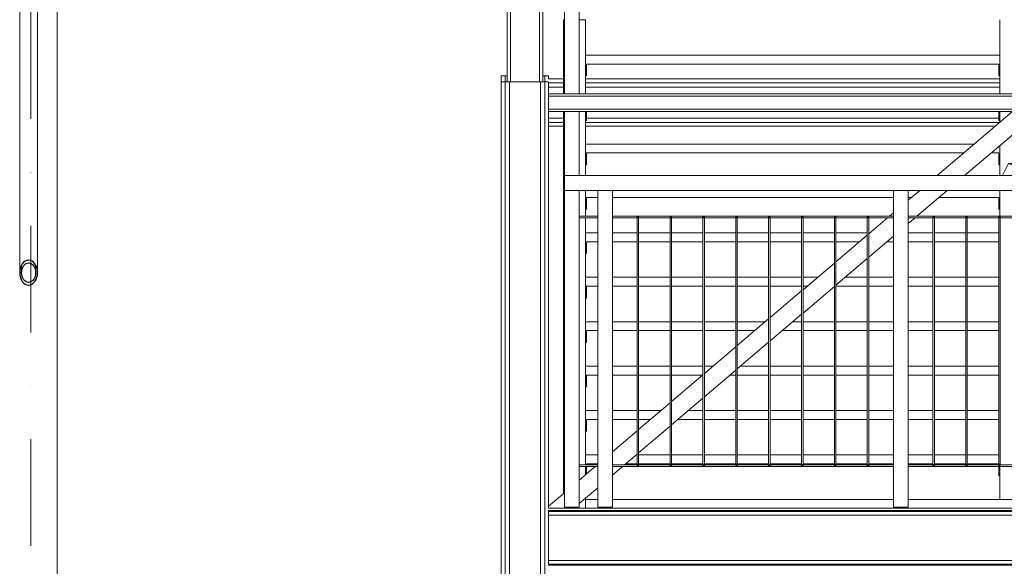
# Model space of a CAD drawing. Header units: centimetres. Extents: x -1103 to 10505, y -997 to 1780.
# Tile 8 of 102: x -233 to 100, y 1052 to 1237. Entities that reach past the tile are written whole.
import ezdxf
from ezdxf.enums import TextEntityAlignment as Align

# ---------------------------------------------------------------- set-up
doc = ezdxf.new("R2010")
doc.units = ezdxf.units.CM
doc.header["$LTSCALE"] = 0.1
doc.header["$MEASUREMENT"] = 0
doc.linetypes.add('Kropki i Kreski', pattern=[720, 360, -180, 0, -180])
for name, color, linetype in [('2_barierki.ISTN', 7, 'Continuous'), ('2_lądowisko_IFC.ISTN', 7, 'Continuous'), ('4_osie.ISTN', 7, 'Continuous')]:
    doc.layers.add(name, color=color, linetype=linetype)
doc.styles.add('GENERATED_STYLE_1', font='txt')

# ---------------------------------------------------------------- blocks, each defined once
blk = doc.blocks.new('ElemPrzekroju_97_1')
at = {"layer": '2_lądowisko_IFC.ISTN', "color": 252, "linetype": 'Continuous', "lineweight": 9}
for p, q in [((-220.11, 811), (-220.11, 1279.2)), ((-67.91, 1279.2), (-67.91, 1216)), ((-66.81, 1279.2), (-66.81, 1216)), ((-57.01, 1279.2), (-57.01, 1216)), ((-55.91, 1279.2), (-55.91, 1216)), ((-232.73, 1151.59), (-232.73, 1245.69)), ((-226.7, 1151.59), (-226.7, 1245.69)), ((-48.91, 1212), (-48.91, 1237)), ((-48.59, 1237), (-48.91, 1237)), ((-41.41, 1237), (-43.59, 1237)), ((-41.41, 1225), (-41.41, 1237)), ((98.59, 1237), (98.59, 1225)), ((-41.41, 1212), (-41.41, 1225)), ((98.59, 1225), (-41.41, 1225)), ((98.59, 1225), (98.59, 1212)), ((-41.11, 1218), (-41.11, 1222)), ((98.29, 1222), (-41.11, 1222)), ((98.29, 1218), (98.29, 1222)), ((-69.91, 1218), (-69.91, 1216)), ((-68.61, 1218), (-69.91, 1218)), ((-69.91, 743.55), (-69.91, 1216)), ((-69.91, 1216), (-68.61, 1216)), ((-68.61, 1218), (-68.61, 1216)), ((-67.91, 1218), (-68.61, 1218)), ((-68.61, 743.55), (-68.61, 1216)), ((-68.61, 1216), (-68.41, 1216)), ((-68.41, 1216), (-67.86, 1216)), ((-67.86, 1216), (-67.11, 1216)), ((-67.11, 743.55), (-67.11, 1216)), ((-67.11, 1216), (-56.71, 1216)), ((-56.71, 743.55), (-56.71, 1216)), ((-56.71, 1216), (-55.96, 1216)), ((-55.96, 1216), (-55.41, 1216)), ((-55.21, 1218), (-55.91, 1218)), ((-55.41, 1216), (-55.21, 1216)), ((-55.21, 1218), (-55.21, 1216)), ((-53.91, 1218), (-55.21, 1218)), ((-55.21, 743.55), (-55.21, 1216)), ((-55.21, 1216), (-53.91, 1216)), ((-53.91, 1218), (-53.91, 1217)), ((-53.91, 1217), (-48.91, 1217)), ((-53.91, 1072), (-53.91, 1216)), ((-53.91, 1215.7), (-48.91, 1215.7)), ((-41.41, 1218), (-41.11, 1218)), ((-41.41, 1217), (98.59, 1217)), ((-41.41, 1215.7), (98.59, 1215.7)), ((98.59, 1218), (98.29, 1218)), ((-53.91, 1214.2), (-48.91, 1214.2)), ((276.09, 1212), (-53.91, 1212)), ((-41.41, 1214.2), (98.59, 1214.2)), ((276.09, 1211.2), (-53.91, 1211.2)), ((276.09, 1206.8), (-53.91, 1206.8)), ((102.92, 1206), (-53.91, 1206)), ((-48.91, 1076.98), (-48.91, 1206)), ((-41.41, 1195), (-41.41, 1206)), ((-41.11, 1203), (-41.11, 1206)), ((102.92, 1206), (77.46, 1184.37)), ((111.09, 1205.06), (86.73, 1184.37)), ((98.29, 1203), (98.29, 1206)), ((98.59, 1206), (98.59, 1202.32)), ((-53.91, 1203.8), (-48.91, 1203.8)), ((-53.91, 1202.3), (-48.91, 1202.3)), ((-41.41, 1203), (-41.11, 1203)), ((-41.41, 1202.3), (98.57, 1202.3)), ((-41.11, 1203.8), (98.29, 1203.8)), ((98.59, 1203), (98.29, 1203)), ((-53.91, 1201), (-48.91, 1201)), ((-41.41, 1201), (97.04, 1201)), ((-41.41, 1184.37), (-41.41, 1195)), ((89.98, 1195), (-41.41, 1195)), ((-41.11, 1188), (-41.11, 1192)), ((86.45, 1192), (-41.11, 1192)), ((98.29, 1192), (95.71, 1192)), ((98.29, 1188), (98.29, 1192)), ((98.59, 1194.44), (98.59, 1184.37)), ((-41.41, 1188), (-41.11, 1188)), ((98.59, 1188), (98.29, 1188)), ((-41.41, 1170.62), (-41.41, 1179.37)), ((71.58, 1179.37), (67.67, 1176.05)), ((80.85, 1179.37), (70.55, 1170.62)), ((98.59, 1179.37), (98.59, 1170.62)), ((-41.11, 1173), (-41.11, 1177)), ((-37.33, 1177), (-41.11, 1177)), ((62.67, 1177), (-32.33, 1177)), ((68.8, 1177), (67.67, 1177)), ((98.29, 1177), (78.06, 1177)), ((98.29, 1173), (98.29, 1177)), ((-41.41, 1173), (-41.11, 1173)), ((62.67, 1171.8), (61.28, 1170.62)), ((98.59, 1173), (98.29, 1173)), ((-41.41, 1165), (-41.41, 1170.12)), ((60.69, 1170.12), (54.31, 1164.69)), ((69.96, 1170.12), (67.67, 1168.17)), ((-41.41, 1150), (-41.41, 1165)), ((-37.33, 1165), (-41.41, 1165)), ((-41.11, 1158), (-41.11, 1162)), ((-37.33, 1162), (-41.11, 1162)), ((-23.97, 1165), (-32.33, 1165)), ((-23.97, 1162), (-32.33, 1162)), ((-12.86, 1165), (-23.47, 1165)), ((-12.86, 1162), (-23.47, 1162)), ((-1.75, 1165), (-12.36, 1165)), ((-1.75, 1162), (-12.36, 1162)), ((9.37, 1165), (-1.25, 1165)), ((9.37, 1162), (-1.25, 1162)), ((20.48, 1165), (9.87, 1165)), ((20.48, 1162), (9.87, 1162)), ((31.59, 1165), (20.98, 1165)), ((31.59, 1162), (20.98, 1162)), ((42.7, 1165), (32.09, 1165)), ((42.7, 1162), (32.09, 1162)), ((53.81, 1165), (43.2, 1165)), ((53.81, 1164.27), (43.2, 1155.25)), ((51.14, 1162), (43.2, 1162)), ((54.67, 1165), (54.31, 1165)), ((62.67, 1163.92), (54.31, 1156.82)), ((62.67, 1162), (60.41, 1162)), ((76.03, 1165), (67.67, 1165)), ((76.03, 1162), (67.67, 1162)), ((87.14, 1165), (76.53, 1165)), ((87.14, 1162), (76.53, 1162)), ((98.25, 1165), (87.64, 1165)), ((98.25, 1162), (87.64, 1162)), ((-41.41, 1158), (-41.11, 1158)), ((53.81, 1156.39), (43.2, 1147.38)), ((-232.1, 1151.59), (-232.1, 1154.12)), ((-227.33, 1151.59), (-227.33, 1154.12)), ((42.7, 1154.83), (32.09, 1145.81)), ((-41.41, 1135), (-41.41, 1150)), ((-37.33, 1150), (-41.41, 1150)), ((-23.97, 1150), (-32.33, 1150)), ((-12.86, 1150), (-23.47, 1150)), ((-1.75, 1150), (-12.36, 1150)), ((9.37, 1150), (-1.25, 1150)), ((20.48, 1150), (9.87, 1150)), ((31.59, 1150), (20.98, 1150)), ((37.02, 1150), (32.09, 1150)), ((53.81, 1150), (46.29, 1150)), ((62.67, 1150), (54.31, 1150)), ((76.03, 1150), (67.67, 1150)), ((87.14, 1150), (76.53, 1150)), ((98.25, 1150), (87.64, 1150)), ((-41.11, 1143), (-41.11, 1147)), ((-37.33, 1147), (-41.11, 1147)), ((-23.97, 1147), (-32.33, 1147)), ((-12.86, 1147), (-23.47, 1147)), ((-1.75, 1147), (-12.36, 1147)), ((9.37, 1147), (-1.25, 1147)), ((20.48, 1147), (9.87, 1147)), ((31.59, 1147), (20.98, 1147)), ((31.59, 1145.38), (20.98, 1136.37)), ((33.49, 1147), (32.09, 1147)), ((42.7, 1146.95), (32.09, 1137.94)), ((53.81, 1147), (43.2, 1147)), ((62.67, 1147), (54.31, 1147)), ((76.03, 1147), (67.67, 1147)), ((87.14, 1147), (76.53, 1147)), ((98.25, 1147), (87.64, 1147)), ((-41.41, 1143), (-41.11, 1143)), ((20.48, 1135.94), (9.87, 1126.93)), ((31.59, 1137.51), (20.98, 1128.49)), ((-41.41, 1120), (-41.41, 1135)), ((-37.33, 1135), (-41.41, 1135)), ((-37.33, 1132), (-41.11, 1132)), ((-41.11, 1128), (-41.11, 1132)), ((-23.97, 1135), (-32.33, 1135)), ((-23.97, 1132), (-32.33, 1132)), ((-12.86, 1135), (-23.47, 1135)), ((-12.86, 1132), (-23.47, 1132)), ((-1.75, 1135), (-12.36, 1135)), ((-1.75, 1132), (-12.36, 1132)), ((9.37, 1135), (-1.25, 1135)), ((9.37, 1132), (-1.25, 1132)), ((19.37, 1135), (9.87, 1135)), ((15.84, 1132), (9.87, 1132)), ((31.59, 1132), (25.1, 1132)), ((31.59, 1135), (28.63, 1135)), ((42.7, 1135), (32.09, 1135)), ((42.7, 1132), (32.09, 1132)), ((53.81, 1135), (43.2, 1135)), ((53.81, 1132), (43.2, 1132)), ((62.67, 1135), (54.31, 1135)), ((62.67, 1132), (54.31, 1132)), ((76.03, 1135), (67.67, 1135)), ((76.03, 1132), (67.67, 1132)), ((87.14, 1135), (76.53, 1135)), ((87.14, 1132), (76.53, 1132)), ((98.25, 1135), (87.64, 1135)), ((98.25, 1132), (87.64, 1132)), ((-41.41, 1128), (-41.11, 1128)), ((9.37, 1126.5), (-1.25, 1117.49)), ((20.48, 1128.07), (9.87, 1119.05)), ((-41.41, 1105), (-41.41, 1120)), ((-37.33, 1120), (-41.41, 1120)), ((-23.97, 1120), (-32.33, 1120)), ((-12.86, 1120), (-23.47, 1120)), ((-1.75, 1120), (-12.36, 1120)), ((1.71, 1120), (-1.25, 1120)), ((9.37, 1118.63), (-1.25, 1109.61)), ((20.48, 1120), (10.98, 1120)), ((31.59, 1120), (20.98, 1120)), ((42.7, 1120), (32.09, 1120)), ((53.81, 1120), (43.2, 1120)), ((62.67, 1120), (54.31, 1120)), ((76.03, 1120), (67.67, 1120)), ((87.14, 1120), (76.53, 1120)), ((98.25, 1120), (87.64, 1120)), ((-37.33, 1117), (-41.11, 1117)), ((-41.11, 1113), (-41.11, 1117)), ((-23.97, 1117), (-32.33, 1117)), ((-12.86, 1117), (-23.47, 1117)), ((-1.75, 1117.06), (-12.36, 1108.04)), ((-1.82, 1117), (-12.36, 1117)), ((9.37, 1117), (7.45, 1117)), ((20.48, 1117), (9.87, 1117)), ((31.59, 1117), (20.98, 1117)), ((42.7, 1117), (32.09, 1117)), ((53.81, 1117), (43.2, 1117)), ((62.67, 1117), (54.31, 1117)), ((76.03, 1117), (67.67, 1117)), ((87.14, 1117), (76.53, 1117)), ((98.25, 1117), (87.64, 1117)), ((-41.41, 1113), (-41.11, 1113)), ((-1.75, 1109.19), (-12.36, 1100.17)), ((-12.86, 1107.62), (-23.47, 1098.6)), ((-41.41, 1090), (-41.41, 1105)), ((-37.33, 1105), (-41.41, 1105)), ((-41.11, 1098), (-41.11, 1102)), ((-37.33, 1102), (-41.11, 1102)), ((-23.97, 1105), (-32.33, 1105)), ((-23.97, 1102), (-32.33, 1102)), ((-15.94, 1105), (-23.47, 1105)), ((-19.47, 1102), (-23.47, 1102)), ((-1.75, 1102), (-10.2, 1102)), ((-1.75, 1105), (-6.67, 1105)), ((9.37, 1105), (-1.25, 1105)), ((9.37, 1102), (-1.25, 1102)), ((20.48, 1105), (9.87, 1105)), ((20.48, 1102), (9.87, 1102)), ((31.59, 1105), (20.98, 1105)), ((31.59, 1102), (20.98, 1102)), ((42.7, 1105), (32.09, 1105)), ((42.7, 1102), (32.09, 1102)), ((53.81, 1105), (43.2, 1105)), ((53.81, 1102), (43.2, 1102)), ((62.67, 1105), (54.31, 1105)), ((62.67, 1102), (54.31, 1102)), ((76.03, 1105), (67.67, 1105)), ((76.03, 1102), (67.67, 1102)), ((87.14, 1105), (76.53, 1105)), ((87.14, 1102), (76.53, 1102)), ((98.25, 1105), (87.64, 1105)), ((98.25, 1102), (87.64, 1102)), ((-12.86, 1099.75), (-23.47, 1090.73)), ((-41.41, 1098), (-41.11, 1098)), ((-23.97, 1098.18), (-32.33, 1091.07)), ((-41.41, 1086.62), (-41.41, 1090)), ((-37.33, 1090), (-41.41, 1090)), ((-23.97, 1090.31), (-28.31, 1086.62)), ((-23.97, 1090), (-24.33, 1090)), ((-12.86, 1090), (-23.47, 1090)), ((-1.75, 1090), (-12.36, 1090)), ((9.37, 1090), (-1.25, 1090)), ((20.48, 1090), (9.87, 1090)), ((31.59, 1090), (20.98, 1090)), ((42.7, 1090), (32.09, 1090)), ((53.81, 1090), (43.2, 1090)), ((62.67, 1090), (54.31, 1090)), ((76.03, 1090), (67.67, 1090)), ((87.14, 1090), (76.53, 1090)), ((98.25, 1090), (87.64, 1090)), ((-38.16, 1086.12), (-43.59, 1081.51)), ((-41.41, 1083.36), (-41.41, 1086.12)), ((-41.11, 1086.62), (-41.11, 1087)), ((-37.33, 1087), (-41.11, 1087)), ((-41.11, 1083.61), (-41.11, 1086.12)), ((-37.33, 1086.83), (-37.57, 1086.62)), ((-28.9, 1086.12), (-32.33, 1083.2)), ((-23.97, 1087), (-27.86, 1087)), ((-12.86, 1087), (-23.47, 1087)), ((-1.75, 1087), (-12.36, 1087)), ((9.37, 1087), (-1.25, 1087)), ((20.48, 1087), (9.87, 1087)), ((31.59, 1087), (20.98, 1087)), ((42.7, 1087), (32.09, 1087)), ((53.81, 1087), (43.2, 1087)), ((62.67, 1087), (54.31, 1087)), ((76.03, 1087), (67.67, 1087)), ((87.14, 1087), (76.53, 1087)), ((98.25, 1087), (87.64, 1087)), ((98.29, 1083), (98.29, 1086.12)), ((98.59, 1086.12), (98.59, 1075)), ((98.59, 1083), (98.29, 1083)), ((-37.33, 1078.95), (-43.59, 1073.63)), ((-48.59, 1077.26), (-53.91, 1072.73)), ((-41.41, 1075), (-41.41, 1075.48)), ((276.09, 1072), (-53.91, 1072)), ((-45.08, 1072.37), (-45.51, 1072)), ((-41.41, 1072), (-41.41, 1075)), ((-41.41, 1075), (-37.33, 1075)), ((-32.33, 1075), (62.67, 1075)), ((67.67, 1075), (162.67, 1075)), ((-53.91, 1052.8), (-53.91, 1071.2)), ((276.09, 1071.2), (-53.91, 1071.2)), ((276.09, 1070.9), (-53.91, 1070.9)), ((276.09, 1069.7), (-53.91, 1069.7)), ((276.09, 1054.3), (-53.91, 1054.3)), ((276.09, 1053.1), (-53.91, 1053.1)), ((276.09, 1052.8), (-53.91, 1052.8))]:
    blk.add_line(p, q, dxfattribs=at)
at = {"layer": '2_lądowisko_IFC.ISTN', "color": 252, "linetype": 'Continuous', "lineweight": 30, "flags": 128}
for points in [[(-232.67, 1150.77), (-232.5, 1149.98), (-232.22, 1149.26), (-231.84, 1148.63), (-231.39, 1148.11), (-230.87, 1147.72), (-230.3, 1147.48), (-229.71, 1147.4), (-229.12, 1147.48), (-228.56, 1147.72), (-228.04, 1148.11), (-227.58, 1148.63), (-227.21, 1149.26), (-226.93, 1149.98), (-226.75, 1150.77), (-226.7, 1151.59), (-226.75, 1152.4), (-226.93, 1153.19), (-227.21, 1153.91), (-227.58, 1154.55), (-228.04, 1155.07), (-228.56, 1155.45), (-229.12, 1155.69), (-229.71, 1155.77), (-230.3, 1155.69), (-230.87, 1155.45), (-231.39, 1155.07), (-231.84, 1154.55), (-232.22, 1153.91), (-232.5, 1153.19), (-232.67, 1152.4), (-232.73, 1151.59)], [(-232.1, 1151.59), (-232.05, 1152.23), (-231.92, 1152.85), (-231.7, 1153.43), (-231.4, 1153.93), (-231.04, 1154.34), (-230.62, 1154.65), (-230.18, 1154.83), (-229.71, 1154.9), (-229.25, 1154.83), (-228.8, 1154.65), (-228.39, 1154.34), (-228.03, 1153.93), (-227.73, 1153.43), (-227.51, 1152.85), (-227.37, 1152.23), (-227.33, 1151.59), (-227.37, 1150.94), (-227.51, 1150.32), (-227.73, 1149.75), (-228.03, 1149.25), (-228.39, 1148.83), (-228.8, 1148.53), (-229.25, 1148.34), (-229.71, 1148.28), (-230.18, 1148.34), (-230.62, 1148.53), (-231.04, 1148.83), (-231.4, 1149.25), (-231.7, 1149.75), (-231.92, 1150.32), (-232.05, 1150.94)]]:
    blk.add_lwpolyline(points, close=True, dxfattribs=at)
blk = doc.blocks.new('ElemPrzekroju_155_1')
at = {"layer": '2_barierki.ISTN', "color": 252, "linetype": 'Continuous', "lineweight": 0}
for p, q in [((-48.59, 1179.37), (-48.59, 1184.37)), ((271.64, 1184.37), (-48.59, 1184.37)), ((271.64, 1179.37), (271.64, 1184.37)), ((-37.33, 1179.37), (-43.59, 1179.37)), ((62.67, 1179.37), (-32.33, 1179.37)), ((162.67, 1179.37), (67.67, 1179.37)), ((262.67, 1179.37), (167.67, 1179.37))]:
    blk.add_line(p, q, dxfattribs=at)
blk = doc.blocks.new('ElemPrzekroju_156_1')
at = {"layer": '2_barierki.ISTN', "color": 252, "linetype": 'Continuous', "lineweight": 0}
for p, q in [((-37.33, 1086.62), (-43.59, 1086.62)), ((-37.33, 1086.12), (-43.59, 1086.12)), ((-23.97, 1086.62), (-32.33, 1086.62)), ((62.67, 1086.12), (-32.33, 1086.12)), ((-23.47, 1086.62), (-23.97, 1086.62)), ((-12.86, 1086.62), (-23.47, 1086.62)), ((-12.36, 1086.62), (-12.86, 1086.62)), ((-1.75, 1086.62), (-12.36, 1086.62)), ((-1.25, 1086.62), (-1.75, 1086.62)), ((9.37, 1086.62), (-1.25, 1086.62)), ((9.87, 1086.62), (9.37, 1086.62)), ((20.48, 1086.62), (9.87, 1086.62)), ((20.98, 1086.62), (20.48, 1086.62)), ((31.59, 1086.62), (20.98, 1086.62)), ((32.09, 1086.62), (31.59, 1086.62)), ((42.7, 1086.62), (32.09, 1086.62)), ((43.2, 1086.62), (42.7, 1086.62)), ((53.81, 1086.62), (43.2, 1086.62)), ((54.31, 1086.62), (53.81, 1086.62)), ((62.67, 1086.62), (54.31, 1086.62)), ((76.03, 1086.62), (67.67, 1086.62)), ((162.67, 1086.12), (67.67, 1086.12)), ((76.53, 1086.62), (76.03, 1086.62)), ((87.14, 1086.62), (76.53, 1086.62)), ((87.64, 1086.62), (87.14, 1086.62)), ((98.25, 1086.62), (87.64, 1086.62)), ((98.75, 1086.62), (98.25, 1086.62)), ((109.37, 1086.62), (98.75, 1086.62)), ((109.87, 1086.62), (109.37, 1086.62)), ((120.48, 1086.62), (109.87, 1086.62)), ((120.98, 1086.62), (120.48, 1086.62)), ((131.59, 1086.62), (120.98, 1086.62)), ((132.09, 1086.62), (131.59, 1086.62)), ((142.7, 1086.62), (132.09, 1086.62)), ((143.2, 1086.62), (142.7, 1086.62)), ((153.81, 1086.62), (143.2, 1086.62)), ((154.31, 1086.62), (153.81, 1086.62)), ((162.67, 1086.62), (154.31, 1086.62)), ((176.03, 1086.62), (167.67, 1086.62)), ((262.67, 1086.12), (167.67, 1086.12)), ((176.53, 1086.62), (176.03, 1086.62)), ((187.14, 1086.62), (176.53, 1086.62)), ((187.64, 1086.62), (187.14, 1086.62)), ((198.25, 1086.62), (187.64, 1086.62)), ((198.75, 1086.62), (198.25, 1086.62)), ((209.37, 1086.62), (198.75, 1086.62)), ((209.87, 1086.62), (209.37, 1086.62)), ((220.48, 1086.62), (209.87, 1086.62)), ((220.98, 1086.62), (220.48, 1086.62)), ((231.59, 1086.62), (220.98, 1086.62)), ((232.09, 1086.62), (231.59, 1086.62)), ((242.7, 1086.62), (232.09, 1086.62)), ((243.2, 1086.62), (242.7, 1086.62)), ((253.81, 1086.62), (243.2, 1086.62)), ((254.31, 1086.62), (253.81, 1086.62)), ((262.67, 1086.62), (254.31, 1086.62))]:
    blk.add_line(p, q, dxfattribs=at)
blk = doc.blocks.new('ElemPrzekroju_157_1')
at = {"layer": '2_barierki.ISTN', "color": 252, "linetype": 'Continuous', "lineweight": 0}
for p, q in [((-37.33, 1170.62), (-43.59, 1170.62)), ((-37.33, 1170.12), (-43.59, 1170.12)), ((62.67, 1170.62), (-32.33, 1170.62)), ((-23.97, 1170.12), (-32.33, 1170.12)), ((-23.47, 1170.12), (-23.97, 1170.12)), ((-12.86, 1170.12), (-23.47, 1170.12)), ((-12.36, 1170.12), (-12.86, 1170.12)), ((-1.75, 1170.12), (-12.36, 1170.12)), ((-1.25, 1170.12), (-1.75, 1170.12)), ((9.37, 1170.12), (-1.25, 1170.12)), ((9.87, 1170.12), (9.37, 1170.12)), ((20.48, 1170.12), (9.87, 1170.12)), ((20.98, 1170.12), (20.48, 1170.12)), ((31.59, 1170.12), (20.98, 1170.12)), ((32.09, 1170.12), (31.59, 1170.12)), ((42.7, 1170.12), (32.09, 1170.12)), ((43.2, 1170.12), (42.7, 1170.12)), ((53.81, 1170.12), (43.2, 1170.12)), ((54.31, 1170.12), (53.81, 1170.12)), ((62.67, 1170.12), (54.31, 1170.12)), ((162.67, 1170.62), (67.67, 1170.62)), ((76.03, 1170.12), (67.67, 1170.12)), ((76.53, 1170.12), (76.03, 1170.12)), ((87.14, 1170.12), (76.53, 1170.12)), ((87.64, 1170.12), (87.14, 1170.12)), ((98.25, 1170.12), (87.64, 1170.12)), ((98.75, 1170.12), (98.25, 1170.12)), ((109.37, 1170.12), (98.75, 1170.12)), ((109.87, 1170.12), (109.37, 1170.12)), ((120.48, 1170.12), (109.87, 1170.12)), ((120.98, 1170.12), (120.48, 1170.12)), ((131.59, 1170.12), (120.98, 1170.12)), ((132.09, 1170.12), (131.59, 1170.12)), ((142.7, 1170.12), (132.09, 1170.12)), ((143.2, 1170.12), (142.7, 1170.12)), ((153.81, 1170.12), (143.2, 1170.12)), ((154.31, 1170.12), (153.81, 1170.12)), ((162.67, 1170.12), (154.31, 1170.12)), ((262.67, 1170.62), (167.67, 1170.62)), ((176.03, 1170.12), (167.67, 1170.12)), ((176.53, 1170.12), (176.03, 1170.12)), ((187.14, 1170.12), (176.53, 1170.12)), ((187.64, 1170.12), (187.14, 1170.12)), ((198.25, 1170.12), (187.64, 1170.12)), ((198.75, 1170.12), (198.25, 1170.12)), ((209.37, 1170.12), (198.75, 1170.12)), ((209.87, 1170.12), (209.37, 1170.12)), ((220.48, 1170.12), (209.87, 1170.12)), ((220.98, 1170.12), (220.48, 1170.12)), ((231.59, 1170.12), (220.98, 1170.12)), ((232.09, 1170.12), (231.59, 1170.12)), ((242.7, 1170.12), (232.09, 1170.12)), ((243.2, 1170.12), (242.7, 1170.12)), ((253.81, 1170.12), (243.2, 1170.12)), ((254.31, 1170.12), (253.81, 1170.12)), ((262.67, 1170.12), (254.31, 1170.12))]:
    blk.add_line(p, q, dxfattribs=at)
blk = doc.blocks.new('ElemPrzekroju_158_1')
at = {"layer": '2_barierki.ISTN', "color": 252, "linetype": 'Continuous', "lineweight": 0}
for p, q in [((-48.59, 1346.37), (-43.59, 1346.37)), ((-48.59, 1318.03), (-48.59, 1346.37)), ((-43.59, 1322), (-43.59, 1346.37)), ((-43.59, 1311.55), (-43.59, 1314.51)), ((-43.59, 1314.51), (-43.59, 1314.51)), ((-48.59, 1308.22), (-48.59, 1310.54)), ((-43.59, 1290), (-43.59, 1305.54)), ((-48.59, 1290), (-48.59, 1302.21)), ((-48.59, 1212), (-48.59, 1279.2)), ((-43.59, 1212), (-43.59, 1279.2)), ((-48.59, 1184.37), (-48.59, 1206)), ((-43.59, 1184.37), (-43.59, 1206)), ((-43.59, 1184.37), (-43.59, 1189.37)), ((-46.09, 1184.37), (-48.59, 1184.37))]:
    blk.add_line(p, q, dxfattribs=at)
blk = doc.blocks.new('ElemPrzekroju_173_1')
at = {"layer": '2_barierki.ISTN', "color": 252, "linetype": 'Continuous', "lineweight": 0}
for p, q in [((99.53, 1184.37), (101.56, 1188.43)), ((109.34, 1185.68), (101.56, 1188.43)), ((101.56, 1188.43), (106.12, 1188.43)), ((120.38, 1185.68), (109.34, 1185.68)), ((120.38, 1185.68), (119.79, 1184.37))]:
    blk.add_line(p, q, dxfattribs=at)
blk = doc.blocks.new('ElemPrzekroju_468_1')
at = {"layer": '2_barierki.ISTN', "color": 252, "linetype": 'Continuous', "lineweight": 0}
for p, q in [((62.67, 1179.37), (67.67, 1179.37)), ((62.67, 1072.37), (62.67, 1179.37)), ((67.67, 1072.37), (67.67, 1179.37)), ((62.67, 1072.37), (67.67, 1072.37))]:
    blk.add_line(p, q, dxfattribs=at)
blk = doc.blocks.new('ElemPrzekroju_474_1')
at = {"layer": '2_barierki.ISTN', "color": 252, "linetype": 'Continuous', "lineweight": 0}
for p, q in [((98.25, 1170.37), (98.75, 1170.37)), ((98.25, 1170.12), (98.25, 1170.37)), ((98.25, 1086.62), (98.25, 1170.12)), ((98.75, 1170.12), (98.75, 1170.37)), ((98.75, 1086.62), (98.75, 1170.12)), ((98.25, 1086.37), (98.25, 1086.62)), ((98.25, 1086.37), (98.75, 1086.37)), ((98.75, 1086.37), (98.75, 1086.62))]:
    blk.add_line(p, q, dxfattribs=at)
blk = doc.blocks.new('ElemPrzekroju_475_1')
at = {"layer": '2_barierki.ISTN', "color": 252, "linetype": 'Continuous', "lineweight": 0}
for p, q in [((87.14, 1170.37), (87.64, 1170.37)), ((87.14, 1170.12), (87.14, 1170.37)), ((87.14, 1086.62), (87.14, 1170.12)), ((87.64, 1170.12), (87.64, 1170.37)), ((87.64, 1086.62), (87.64, 1170.12)), ((87.14, 1086.37), (87.14, 1086.62)), ((87.14, 1086.37), (87.64, 1086.37)), ((87.64, 1086.37), (87.64, 1086.62))]:
    blk.add_line(p, q, dxfattribs=at)
blk = doc.blocks.new('ElemPrzekroju_476_1')
at = {"layer": '2_barierki.ISTN', "color": 252, "linetype": 'Continuous', "lineweight": 0}
for p, q in [((76.03, 1170.37), (76.53, 1170.37)), ((76.03, 1170.12), (76.03, 1170.37)), ((76.03, 1086.62), (76.03, 1170.12)), ((76.53, 1170.12), (76.53, 1170.37)), ((76.53, 1086.62), (76.53, 1170.12)), ((76.03, 1086.37), (76.03, 1086.62)), ((76.03, 1086.37), (76.53, 1086.37)), ((76.53, 1086.37), (76.53, 1086.62))]:
    blk.add_line(p, q, dxfattribs=at)
blk = doc.blocks.new('ElemPrzekroju_477_1')
at = {"layer": '2_barierki.ISTN', "color": 252, "linetype": 'Continuous', "lineweight": 0}
for p, q in [((-37.33, 1179.37), (-32.33, 1179.37)), ((-37.33, 1072.37), (-37.33, 1179.37)), ((-32.33, 1072.37), (-32.33, 1179.37)), ((-37.33, 1072.37), (-32.33, 1072.37))]:
    blk.add_line(p, q, dxfattribs=at)
blk = doc.blocks.new('ElemPrzekroju_478_1')
at = {"layer": '2_barierki.ISTN', "color": 252, "linetype": 'Continuous', "lineweight": 0}
for p, q in [((53.81, 1170.37), (54.31, 1170.37)), ((53.81, 1170.12), (53.81, 1170.37)), ((53.81, 1086.62), (53.81, 1170.12)), ((54.31, 1170.12), (54.31, 1170.37)), ((54.31, 1086.62), (54.31, 1170.12)), ((53.81, 1086.37), (53.81, 1086.62)), ((53.81, 1086.37), (54.31, 1086.37)), ((54.31, 1086.37), (54.31, 1086.62))]:
    blk.add_line(p, q, dxfattribs=at)
blk = doc.blocks.new('ElemPrzekroju_479_1')
at = {"layer": '2_barierki.ISTN', "color": 252, "linetype": 'Continuous', "lineweight": 0}
for p, q in [((42.7, 1170.37), (43.2, 1170.37)), ((42.7, 1170.12), (42.7, 1170.37)), ((42.7, 1086.62), (42.7, 1170.12)), ((43.2, 1170.12), (43.2, 1170.37)), ((43.2, 1086.62), (43.2, 1170.12)), ((42.7, 1086.37), (42.7, 1086.62)), ((42.7, 1086.37), (43.2, 1086.37)), ((43.2, 1086.37), (43.2, 1086.62))]:
    blk.add_line(p, q, dxfattribs=at)
blk = doc.blocks.new('ElemPrzekroju_480_1')
at = {"layer": '2_barierki.ISTN', "color": 252, "linetype": 'Continuous', "lineweight": 0}
for p, q in [((31.59, 1170.37), (32.09, 1170.37)), ((31.59, 1170.12), (31.59, 1170.37)), ((31.59, 1086.62), (31.59, 1170.12)), ((32.09, 1170.12), (32.09, 1170.37)), ((32.09, 1086.62), (32.09, 1170.12)), ((31.59, 1086.37), (31.59, 1086.62)), ((31.59, 1086.37), (32.09, 1086.37)), ((32.09, 1086.37), (32.09, 1086.62))]:
    blk.add_line(p, q, dxfattribs=at)
blk = doc.blocks.new('ElemPrzekroju_481_1')
at = {"layer": '2_barierki.ISTN', "color": 252, "linetype": 'Continuous', "lineweight": 0}
for p, q in [((20.48, 1170.37), (20.98, 1170.37)), ((20.48, 1170.12), (20.48, 1170.37)), ((20.48, 1086.62), (20.48, 1170.12)), ((20.98, 1170.12), (20.98, 1170.37)), ((20.98, 1086.62), (20.98, 1170.12)), ((20.48, 1086.37), (20.48, 1086.62)), ((20.48, 1086.37), (20.98, 1086.37)), ((20.98, 1086.37), (20.98, 1086.62))]:
    blk.add_line(p, q, dxfattribs=at)
blk = doc.blocks.new('ElemPrzekroju_482_1')
at = {"layer": '2_barierki.ISTN', "color": 252, "linetype": 'Continuous', "lineweight": 0}
for p, q in [((9.37, 1170.37), (9.87, 1170.37)), ((9.37, 1170.12), (9.37, 1170.37)), ((9.37, 1086.62), (9.37, 1170.12)), ((9.87, 1170.12), (9.87, 1170.37)), ((9.87, 1086.62), (9.87, 1170.12)), ((9.37, 1086.37), (9.37, 1086.62)), ((9.37, 1086.37), (9.87, 1086.37)), ((9.87, 1086.37), (9.87, 1086.62))]:
    blk.add_line(p, q, dxfattribs=at)
blk = doc.blocks.new('ElemPrzekroju_483_1')
at = {"layer": '2_barierki.ISTN', "color": 252, "linetype": 'Continuous', "lineweight": 0}
for p, q in [((-1.75, 1170.37), (-1.25, 1170.37)), ((-1.75, 1170.12), (-1.75, 1170.37)), ((-1.75, 1086.62), (-1.75, 1170.12)), ((-1.25, 1170.12), (-1.25, 1170.37)), ((-1.25, 1086.62), (-1.25, 1170.12)), ((-1.75, 1086.37), (-1.75, 1086.62)), ((-1.75, 1086.37), (-1.25, 1086.37)), ((-1.25, 1086.37), (-1.25, 1086.62))]:
    blk.add_line(p, q, dxfattribs=at)
blk = doc.blocks.new('ElemPrzekroju_484_1')
at = {"layer": '2_barierki.ISTN', "color": 252, "linetype": 'Continuous', "lineweight": 0}
for p, q in [((-12.86, 1170.37), (-12.36, 1170.37)), ((-12.86, 1170.12), (-12.86, 1170.37)), ((-12.86, 1086.62), (-12.86, 1170.12)), ((-12.36, 1170.12), (-12.36, 1170.37)), ((-12.36, 1086.62), (-12.36, 1170.12)), ((-12.86, 1086.37), (-12.86, 1086.62)), ((-12.86, 1086.37), (-12.36, 1086.37)), ((-12.36, 1086.37), (-12.36, 1086.62))]:
    blk.add_line(p, q, dxfattribs=at)
blk = doc.blocks.new('ElemPrzekroju_485_1')
at = {"layer": '2_barierki.ISTN', "color": 252, "linetype": 'Continuous', "lineweight": 0}
for p, q in [((-23.97, 1170.37), (-23.47, 1170.37)), ((-23.97, 1170.12), (-23.97, 1170.37)), ((-23.97, 1086.62), (-23.97, 1170.12)), ((-23.47, 1170.12), (-23.47, 1170.37)), ((-23.47, 1086.62), (-23.47, 1170.12)), ((-23.97, 1086.37), (-23.97, 1086.62)), ((-23.97, 1086.37), (-23.47, 1086.37)), ((-23.47, 1086.37), (-23.47, 1086.62))]:
    blk.add_line(p, q, dxfattribs=at)
blk = doc.blocks.new('ElemPrzekroju_488_1')
at = {"layer": '2_barierki.ISTN', "color": 252, "linetype": 'Continuous', "lineweight": 0}
for p, q in [((-43.59, 1225.99), (-43.59, 1228.49)), ((-43.59, 1212), (-43.59, 1225.99)), ((-48.59, 1179.96), (-48.59, 1184.37))]:
    blk.add_line(p, q, dxfattribs=at)
blk = doc.blocks.new('ElemPrzekroju_524_1')
at = {"layer": '2_barierki.ISTN', "color": 252, "linetype": 'Continuous', "lineweight": 0}
for p, q in [((-48.59, 1179.37), (-43.59, 1179.37)), ((-48.59, 1072.37), (-48.59, 1179.37)), ((-43.59, 1072.37), (-43.59, 1179.37)), ((-48.59, 1072.37), (-43.59, 1072.37))]:
    blk.add_line(p, q, dxfattribs=at)
blk = doc.blocks.new('ElemPrzekroju_525_1')
at = {"layer": '2_barierki.ISTN', "color": 252, "linetype": 'Continuous', "lineweight": 0}
blk.add_line((-48.59, 1179.96), (-48.59, 1179.37), dxfattribs=at)
blk = doc.blocks.new('Standardowy znacznik osi[2]_1', base_point=(-228.91, 1700))
at = {"layer": '4_osie.ISTN', "color": 252, "linetype": 'Kropki i Kreski', "lineweight": 15}
blk.add_line((-228.91, 1600), (-228.91, -300), dxfattribs=at)
at = {"layer": '4_osie.ISTN', "color": 252, "lineweight": 0, "style": 'GENERATED_STYLE_1'}
blk.add_attdef('AC_MarkerText_1', text='', height=35, rotation=360, dxfattribs=at).set_placement((-228.91, 1742), align=Align.MIDDLE_CENTER)

msp = doc.modelspace()

# ---------------------------------------------------------------- block references
at = {"layer": '2_barierki.ISTN', "lineweight": 0}
for name in ['ElemPrzekroju_158_1', 'ElemPrzekroju_488_1', 'ElemPrzekroju_173_1', 'ElemPrzekroju_155_1', 'ElemPrzekroju_525_1', 'ElemPrzekroju_524_1', 'ElemPrzekroju_477_1', 'ElemPrzekroju_468_1', 'ElemPrzekroju_157_1', 'ElemPrzekroju_485_1', 'ElemPrzekroju_484_1', 'ElemPrzekroju_483_1', 'ElemPrzekroju_482_1', 'ElemPrzekroju_481_1', 'ElemPrzekroju_480_1', 'ElemPrzekroju_479_1', 'ElemPrzekroju_478_1', 'ElemPrzekroju_476_1', 'ElemPrzekroju_475_1', 'ElemPrzekroju_474_1', 'ElemPrzekroju_156_1']:
    msp.add_blockref(name, (0, 0), dxfattribs=at)
at = {"layer": '2_lądowisko_IFC.ISTN', "lineweight": 0}
msp.add_blockref('ElemPrzekroju_97_1', (0, 0), dxfattribs=at)
at = {"layer": '4_osie.ISTN', "color": 252, "linetype": 'Continuous', "lineweight": 0}
msp.add_blockref('Standardowy znacznik osi[2]_1', (-228.91, 1700), dxfattribs=at)

doc.saveas('drawing.dxf')
